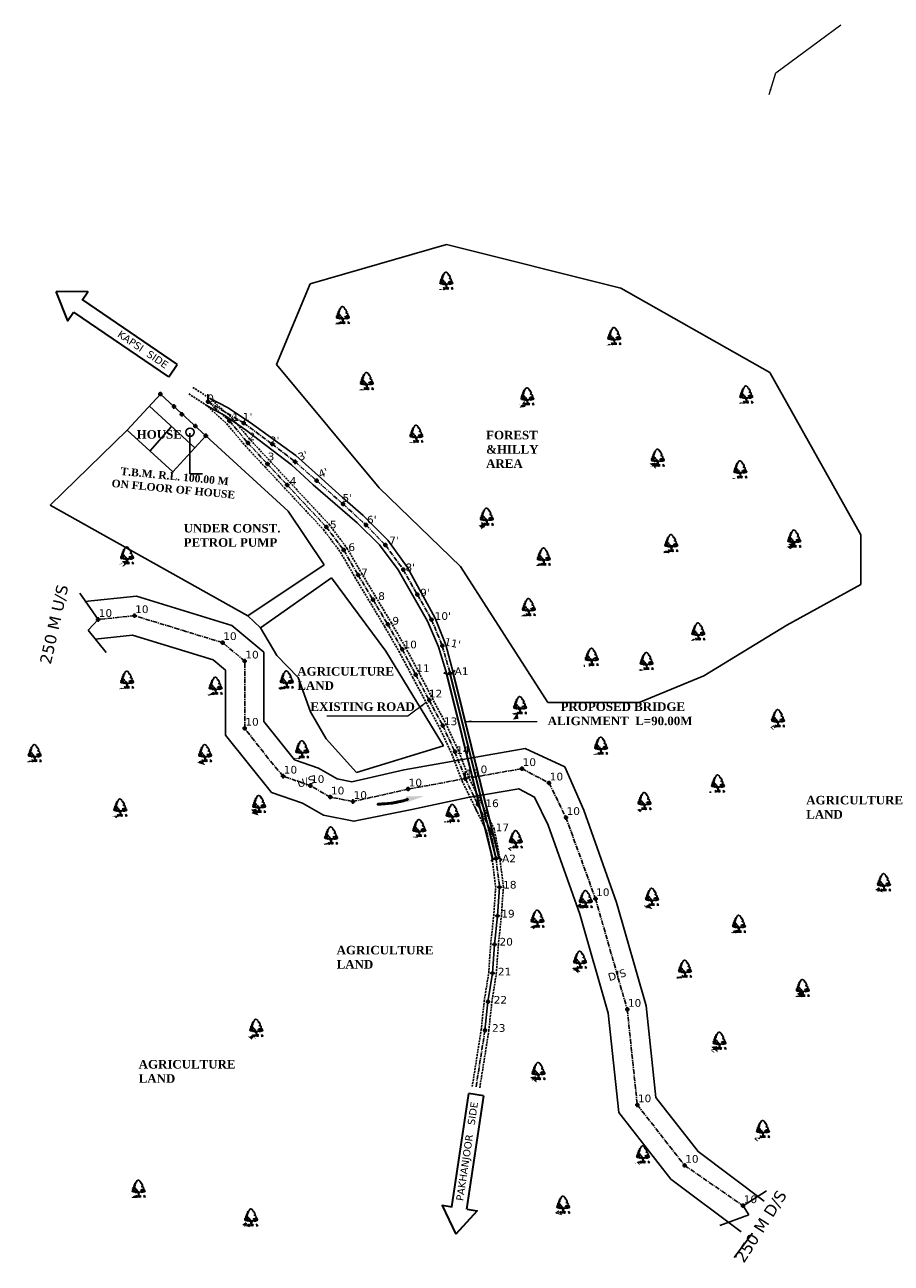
# Model space of a CAD drawing. Header units: millimetres. Extents: x -7700071838 to 844383267715, y -571436171822 to -6721321135.
# Tile 7 of 19: x -3840580443 to -3839993695, y -6733879870 to -6733041033. Entities that reach past the tile are written whole.
import ezdxf

# ---------------------------------------------------------------- set-up
doc = ezdxf.new("R2010")
doc.units = ezdxf.units.MM
doc.header["$MEASUREMENT"] = 0
doc.header["$PDMODE"] = 98
doc.header["$PDSIZE"] = 1500
for name, pattern in [('CENTER', [50.8, 31.75, -6.35, 6.35, -6.35]), ('CENTER2', [28.575, 19.05, -3.175, 3.175, -3.175]), ('DASHED2', [9.525, 6.35, -3.175])]:
    doc.linetypes.add(name, pattern=pattern)
doc.layers.add('DIMENTION', color=7, linetype='Continuous', lineweight=9)
for name, color, linetype in [('SECTION', 7, 'Continuous'), ('TEX', 6, 'Continuous'), ('TEXT', 221, 'Continuous')]:
    doc.layers.add(name, color=color, linetype=linetype)
doc.styles.get("Standard").update_dxf_attribs({"font": 'verdana.ttf', "height": 4000})
doc.dimstyles.new('ISO-25', dxfattribs={"dimtxt": 1600, "dimasz": 4000, "dimexe": 4000, "dimexo": 4000, "dimgap": 0.02, "dimtad": 0, "dimdec": 0, "dimdsep": 46, "dimtxsty": 'Standard', "dimcen": 996, "dimclrd": 1, "dimclre": 1, "dimclrt": 1, "dimadec": 0, "dimazin": 0, "dimtfac": 1, "dimtdec": 0, "dimtix": 1, "dimtmove": 2, "dimatfit": 3, "dimfxl": 1200, "dimlwd": 0, "dimlwe": 0, "dimarcsym": 0})

# ---------------------------------------------------------------- blocks, each defined once
blk = doc.blocks.new('A$C16861002')
h = blk.add_hatch()
h.set_pattern_fill('AR-SAND,_O', color=86, scale=0.00875, angle=-7.1637)
h.set_pattern_definition([(30.3363, (-438.715158, 35.971238), (0.0015555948, 0.01679683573), [0, -0.0133, 0, -0.014875, 0, -0.01421875]), (0.3363, (-438.715158, 35.971238), (0.0184440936, 0.0225698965), [0, -0.007175, 0, -0.0119875, 0, -0.00459375]), (320.3363, (-438.725837, 35.97258), (0.02704221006, -0.0033489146), [0, -0.004375, 0, -0.01575, 0, -0.0205625]), (310.3363, (-438.725837, 35.97258), (0.0270559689, 0.0043395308), [0, -0.0021875, 0, -0.010325, 0, -0.0118125])])
edge = h.paths.add_edge_path()
edge.add_spline(control_points=[(0.44, 0.1), (0.44, 0.1), (0.41, 0.11), (0.36, 0.11), (0.27, 0.12), (0.17, 0.14), (0.08, 0.13), (0.01, 0.17), (-0.01, 0.15), (-0.01, 0.14)], knot_values=[0.028153, 0.028153, 0.028153, 0.028153, 0.042705, 0.440186, 0.998352, 1.57343, 2.182336, 2.529485, 2.667956, 2.667956, 2.667956, 2.667956], degree=3, periodic=0)
edge.add_line((-0.01, 0.14), (0.43, 0.08))
edge.add_arc((0.31, 0.12), 0.13, 342.7907, 350.3646)
at = {"color": 86}
for p, q in [((0.65, 0.39), (0.64, 0.26)), ((0.65, 0.27), (0.64, 0.16)), ((0.65, 0.17), (0.64, 0.07)), ((0.66, 0.46), (0.65, 0.39)), ((0.66, 0.39), (0.68, 0.47)), ((0.67, 0.35), (0.66, 0.27)), ((0.69, 0.47), (0.68, 0.35))]:
    blk.add_line(p, q, dxfattribs=at)
for points in [[(0.41, 1.05), (0.36, 1.04), (0.34, 1), (0.37, 1), (0.37, 0.97), (0.35, 0.96), (0.39, 0.96), (0.39, 0.99), (0.42, 1), (0.42, 1.02), (0.39, 1.02)], [(0.4, 1.1), (0.4, 1.09), (0.37, 1.11)], [(0.43, 1.17), (0.41, 1.15), (0.43, 1.11)], [(0.45, 1.09), (0.42, 1.07), (0.46, 1.04), (0.47, 1.06), (0.46, 1.07)], [(0.5, 1.22), (0.5, 1.18), (0.45, 1.19), (0.48, 1.21), (0.48, 1.23)], [(0.46, 1.27), (0.49, 1.27), (0.46, 1.24)], [(0.49, 1.15), (0.46, 1.14), (0.48, 1.11)], [(0.52, 1.32), (0.5, 1.3), (0.53, 1.3)], [(0.55, 1.27), (0.52, 1.25), (0.55, 1.23)], [(0.2, 0.64), (0.16, 0.63), (0.19, 0.61)], [(0.18, 0.73), (0.21, 0.65), (0.25, 0.68)], [(0.19, 0.78), (0.2, 0.75), (0.23, 0.78), (0.26, 0.77), (0.25, 0.8), (0.23, 0.79)], [(0.22, 0.6), (0.21, 0.59), (0.24, 0.57), (0.25, 0.59)], [(0.24, 0.64), (0.22, 0.63), (0.26, 0.6), (0.28, 0.62)], [(0.29, 0.76), (0.26, 0.74), (0.27, 0.72)], [(0.29, 0.88), (0.27, 0.86), (0.3, 0.85)], [(0.31, 0.71), (0.27, 0.69), (0.28, 0.65), (0.32, 0.67)], [(0.31, 0.6), (0.27, 0.57), (0.31, 0.57), (0.34, 0.55)], [(0.36, 0.93), (0.31, 0.96), (0.28, 0.94), (0.29, 0.91)], [(0.29, 0.81), (0.31, 0.76), (0.37, 0.79), (0.32, 0.8), (0.31, 0.83)], [(0.33, 0.6), (0.35, 0.57), (0.38, 0.6)], [(0.36, 0.91), (0.34, 0.87), (0.4, 0.84), (0.42, 0.86), (0.38, 0.87)], [(0.36, 0.84), (0.34, 0.82), (0.37, 0.81)], [(0.34, 0.66), (0.35, 0.62), (0.4, 0.68), (0.36, 0.66)], [(0.41, 0.61), (0.38, 0.58), (0.41, 0.5), (0.47, 0.53), (0.42, 0.54), (0.45, 0.57)], [(0.41, 0.94), (0.39, 0.93), (0.4, 0.91), (0.43, 0.92)], [(0.46, 0.84), (0.42, 0.82), (0.43, 0.78), (0.45, 0.78), (0.45, 0.8), (0.47, 0.81), (0.48, 0.79), (0.5, 0.8)], [(0.47, 0.56), (0.5, 0.51), (0.52, 0.56)], [(0.48, 0.77), (0.5, 0.73), (0.52, 0.76)], [(0.5, 0.62), (0.52, 0.59), (0.57, 0.59), (0.56, 0.61), (0.53, 0.61)], [(0.55, 0.53), (0.51, 0.49), (0.53, 0.47), (0.55, 0.48), (0.54, 0.5)], [(0.57, 0.69), (0.55, 0.65), (0.6, 0.65)], [(0.6, 0.52), (0.57, 0.48), (0.62, 0.49)], [(0.61, 0.59), (0.59, 0.57), (0.62, 0.55), (0.65, 0.56)], [(0.64, 0.46), (0.67, 0.52), (0.72, 0.48), (0.68, 0.49)], [(0.74, 0.47), (0.72, 0.45), (0.75, 0.44)], [(0.74, 0.5), (0.78, 0.46), (0.79, 0.49)], [(0.83, 0.49), (0.86, 0.48), (0.87, 0.51)], [(0.85, 0.65), (0.86, 0.62), (0.89, 0.63), (0.91, 0.6), (0.93, 0.66), (0.9, 0.64)], [(0.92, 0.49), (0.9, 0.46), (0.95, 0.46)], [(0.94, 0.63), (0.98, 0.59), (1.02, 0.6)], [(0.96, 0.5), (1, 0.46), (1.03, 0.48), (1.07, 0.47), (1.07, 0.52), (1.03, 0.5)], [(0.97, 0.67), (1, 0.63), (1.01, 0.67)], [(1.05, 0.59), (1.08, 0.57), (1.04, 0.57)], [(1.1, 0.66), (1.06, 0.63), (1.06, 0.62), (1.11, 0.6), (1.14, 0.61), (1.09, 0.62), (1.13, 0.65)], [(1.14, 0.75), (1.11, 0.75), (1.09, 0.71), (1.11, 0.7), (1.12, 0.73)], [(1.1, 0.52), (1.09, 0.49), (1.13, 0.48), (1.13, 0.52)], [(1.15, 0.72), (1.12, 0.7), (1.13, 0.67)], [(1.13, 0.57), (1.13, 0.54), (1.16, 0.57)], [(1.17, 0.53), (1.16, 0.51), (1.18, 0.48)]]:
    blk.add_lwpolyline(points, close=True, dxfattribs=at)
for points in [[(0.7, 1.46), (0.68, 1.46), (0.61, 1.37), (0.6, 1.31), (0.58, 1.3), (0.53, 1.29)], [(0.7, 1.46), (0.72, 1.45), (0.72, 1.45), (0.72, 1.46), (0.74, 1.48), (0.79, 1.47), (0.79, 1.46), (0.81, 1.46), (0.82, 1.43), (0.83, 1.44), (0.87, 1.42)], [(1.11, 0.76), (1.12, 0.76), (1.11, 0.85), (1.08, 0.89), (1.02, 0.89), (0.98, 0.92), (1, 0.95), (1.06, 0.96), (1.07, 0.98), (1.07, 1.05), (1.03, 1.05), (1.01, 1.09), (1.05, 1.13), (1.04, 1.13), (1.03, 1.15), (1, 1.15), (0.99, 1.15), (1.01, 1.17), (0.99, 1.21), (0.99, 1.24), (0.94, 1.22), (0.92, 1.22), (0.91, 1.24), (0.96, 1.26), (0.92, 1.33), (0.89, 1.34), (0.9, 1.39), (0.87, 1.41), (0.87, 1.42)], [(0.6, 0.07), (0.62, 0.18), (0.63, 0.3), (0.63, 0.41), (0.65, 0.47)], [(0.7, 0.46), (0.68, 0.35), (0.68, 0.25), (0.66, 0.12), (0.65, 0.06)], [(0.91, 0.46), (0.95, 0.44), (0.98, 0.45), (1.03, 0.44), (1.07, 0.46), (1.09, 0.45), (1.09, 0.48), (1.13, 0.46), (1.19, 0.48)], [(1.1, 0.7), (1.11, 0.67), (1.16, 0.65), (1.18, 0.6), (1.18, 0.57), (1.21, 0.55), (1.19, 0.48)]]:
    blk.add_lwpolyline(points, dxfattribs=at)
for centre, radius, start, end in [((0.24, 0.15), 0.227, 343.8213, 33.8793), ((0.4, 0.14), 0.0898, 354.9817, 66.5193), ((0.37, 0.11), 0.0789, 338.4127, 44.178), ((0.31, 0.12), 0.13, 343.4617, 20.2712), ((0.22, 0.18), 0.273, 338.8097, 11.1779), ((0.53, 0.08), 0.0496, 83.2374, 178.7654), ((0.59, 0.1), 0.101, 124.1986, 191.1044), ((0.67, 0.06), 0.0496, 346.9072, 82.4352), ((0.62, 0.1), 0.101, 334.5682, 41.474), ((0.99, 0.08), 0.273, 154.4947, 186.8629), ((0.81, 0.08), 0.0898, 99.1533, 170.6909), ((0.96, 0.06), 0.227, 131.7933, 181.8513), ((0.82, 0.06), 0.0789, 121.4946, 187.2599), ((0.89, 0.05), 0.13, 145.4014, 182.2109), ((0.87, 0.07), 0.227, 343.8213, 33.8793), ((1.03, 0.06), 0.0898, 354.9817, 66.5193), ((1.01, 0.03), 0.0789, 338.4127, 44.178), ((0.94, 0.04), 0.13, 343.4617, 20.2712), ((0.85, 0.1), 0.273, 338.8097, 11.1779), ((1.16, 0), 0.0496, 83.2374, 178.7654), ((1.22, 0.02), 0.101, 124.1986, 191.1044)]:
    blk.add_arc(centre, radius, start, end, dxfattribs=at)
for points, start_tangent, end_tangent in [([(0.53, 0.18), (0.53, 0.19), (0.53, 0.19), (0.54, 0.19), (0.54, 0.19), (0.54, 0.18), (0.54, 0.18), (0.54, 0.18), (0.53, 0.18), (0.53, 0.18), (0.53, 0.18)], (-0.533022, 0.846101), (-0.533022, 0.846101)), ([(0.53, 0.13), (0.53, 0.14), (0.53, 0.14), (0.54, 0.14), (0.54, 0.13), (0.54, 0.13), (0.54, 0.13), (0.54, 0.12), (0.53, 0.12), (0.53, 0.13), (0.53, 0.13)], (-0.533022, 0.846101), (-0.533022, 0.846101)), ([(0.68, 0.11), (0.68, 0.12), (0.68, 0.12), (0.67, 0.12), (0.67, 0.12), (0.67, 0.11), (0.67, 0.11), (0.67, 0.11), (0.67, 0.1), (0.68, 0.11), (0.68, 0.11)], (0.725822, 0.687882), (0.725822, 0.687882)), ([(0.69, 0.16), (0.69, 0.17), (0.69, 0.17), (0.69, 0.17), (0.69, 0.17), (0.69, 0.17), (0.69, 0.16), (0.69, 0.16), (0.69, 0.16), (0.69, 0.16), (0.69, 0.16)], (0.725822, 0.687882), (0.725822, 0.687882)), ([(1.16, 0.1), (1.16, 0.11), (1.16, 0.11), (1.17, 0.11), (1.17, 0.11), (1.17, 0.1), (1.17, 0.1), (1.17, 0.1), (1.16, 0.1), (1.16, 0.1), (1.16, 0.1)], (-0.533022, 0.846101), (-0.533022, 0.846101)), ([(1.16, 0.05), (1.16, 0.06), (1.17, 0.06), (1.17, 0.06), (1.17, 0.05), (1.17, 0.05), (1.17, 0.05), (1.17, 0.04), (1.17, 0.04), (1.16, 0.05), (1.16, 0.05)], (-0.533022, 0.846101), (-0.533022, 0.846101))]:
    blk.add_spline(points, degree=3, dxfattribs=dict(at, start_tangent=start_tangent, end_tangent=end_tangent))

msp = doc.modelspace()

# ---------------------------------------------------------------- linework, layer by layer
at = {"layer": 'DIMENTION', "color": 5, "lineweight": 30, "ltscale": 20}
for p, q in [((-3840541423.612768, -6733227291.82148), (-3840477262.489986, -6733271127.542231)), ((-3840482977.510014, -6733279492.457768), (-3840547138.632792, -6733235656.737017)), ((-3840482977.510014, -6733279492.457768), (-3840477262.489986, -6733271127.542231)), ((-3840291348.702038, -6733841750.380895), (-3840279763.263679, -6733764912.904959)), ((-3840269745.686549, -6733766423.34008), (-3840281331.124908, -6733843260.816014)), ((-3840269745.686549, -6733766423.34008), (-3840279763.263679, -6733764912.904959))]:
    msp.add_line(p, q, dxfattribs=at)
for points in [[(-3840547345.38151, -6733235959.349351), (-3840551224.481088, -6733241637.079293), (-3840559232.941625, -6733221702.866226)], [(-3840541630.361485, -6733227594.433818), (-3840537751.261909, -6733221916.703875), (-3840559232.941625, -6733221702.866226)], [(-3840290986.302392, -6733841805.022963), (-3840297785.78499, -6733840779.807266), (-3840288640, -6733860218.503389)], [(-3840280968.725263, -6733843315.458085), (-3840274169.242664, -6733844340.673784), (-3840288640, -6733860218.503389)]]:
    msp.add_lwpolyline(points, dxfattribs=at)
at = {"layer": 'SECTION', "color": 5, "ltscale": 20}
for p, q in [((-3840387211.615513, -6733216588.5), (-3840294846.615513, -6733189951.5)), ((-3840294846.615513, -6733189951.5), (-3840176754.615513, -6733219435.5)), ((-3840410013.615513, -6733271058.5), (-3840387211.615513, -6733216588.5)), ((-3840176754.615513, -6733219435.5), (-3840075822.615513, -6733276505.5)), ((-3840340502.615513, -6733354752.5), (-3840410013.615513, -6733271058.5)), ((-3840075822.615513, -6733276505.5), (-3840043439.615513, -6733334511.5)), ((-3840511046.318431, -6733315665.147741), (-3840488587.682692, -6733291167.120939)), ((-3840488587.682692, -6733291167.120939), (-3840479415.323195, -6733299575.907591)), ((-3840496081.565455, -6733299341.497286), (-3840465321.498276, -6733327540.876348)), ((-3840482969.615513, -6733296317.5), (-3840457827.615513, -6733319366.5)), ((-3840563153.615513, -6733366309.5), (-3840511046.318431, -6733315665.147741)), ((-3840480286.251252, -6733343864.526802), (-3840511046.318431, -6733315665.147741)), ((-3840481152.404608, -6733313027.847946), (-3840495666.284842, -6733329764.837271)), ((-3840457827.615513, -6733319366.5), (-3840480286.251252, -6733343864.526802)), ((-3840457827.615513, -6733319366.5), (-3840402149.700826, -6733370409.386629)), ((-3840043439.615513, -6733334511.5), (-3840014385.148728, -6733386555.269888)), ((-3840285265.615513, -6733408013.5), (-3840340502.615513, -6733354752.5)), ((-3840429320.921075, -6733441441.715368), (-3840563153.615513, -6733366309.5)), ((-3840402149.700826, -6733370409.386629), (-3840377717.990499, -6733406731.82621)), ((-3840014385.148728, -6733386555.269888), (-3840014385.148728, -6733420103.5)), ((-3840377717.990499, -6733406731.82621), (-3840429320.921075, -6733441441.715368)), ((-3840226321.145246, -6733499988.5), (-3840285265.615513, -6733408013.5)), ((-3840372625.615513, -6733415540.5), (-3840420764.615513, -6733449587.5)), ((-3840372625.615513, -6733415540.5), (-3840335848.615513, -6733465374.607153)), ((-3840014385.148728, -6733420103.5), (-3840064395.615513, -6733447689.5)), ((-3840543107.615513, -6733425953.5), (-3840530768.729013, -6733443870.954945)), ((-3840530768.729013, -6733443870.954945), (-3840537504.615513, -6733451134.5)), ((-3840420764.615513, -6733449587.5), (-3840429320.921075, -6733441441.715368)), ((-3840537504.615513, -6733451134.5), (-3840525427.615513, -6733466175.5)), ((-3840409650.231986, -6733468272.071297), (-3840420764.615513, -6733449587.5)), ((-3840064395.615513, -6733447689.5), (-3840120568.615513, -6733481918.5)), ((-3840395232.615513, -6733483218.5), (-3840409650.231986, -6733468272.071297)), ((-3840335848.615513, -6733465374.607153), (-3840296974.510429, -6733529518.969296)), ((-3840386975.936852, -6733506436.528715), (-3840395232.615513, -6733483218.5)), ((-3840120568.615513, -6733481918.5), (-3840164378.615513, -6733499988.5)), ((-3840164378.615513, -6733499988.5), (-3840226321.145246, -6733499988.5)), ((-3840376447.615513, -6733524649.5), (-3840386975.936853, -6733506436.528713)), ((-3840355820.054338, -6733547509.857533), (-3840376447.615513, -6733524649.5)), ((-3840296974.51043, -6733529518.969296), (-3840355820.054338, -6733547509.857533)), ((-3840267105.509268, -6733572355.44454), (-3840267104.859268, -6733572355.44454)), ((-3840266864.178661, -6733573849.45524), (-3840266863.528661, -6733573849.45524)), ((-3840078162.615513, -6733830916.5), (-3840094009.615513, -6733840939.5)), ((-3840090058.382546, -6733847186.650436), (-3840109765.615513, -6733854420.5)), ((-3840094009.615513, -6733840939.5), (-3840090058.382546, -6733847186.650436)), ((-3840100086.773748, -6733876097.098984), (-3840087574.800532, -6733859419.384281))]:
    msp.add_line(p, q, dxfattribs=at)
at = {"layer": 'SECTION', "ltscale": 20}
for p, q in [((-3840456375.892374, -6733296304.5), (-3840456375.892374, -6733291130.5)), ((-3840282139.142387, -6733551644.164461), (-3840282139.142387, -6733546786.117636))]:
    msp.add_line(p, q, dxfattribs=at)
at = {"layer": 'SECTION', "color": 2, "linetype": 'CENTER', "ltscale": 100}
for p, q in [((-3840456375.892374, -6733296304.5), (-3840441884.568277, -6733309352.546825)), ((-3840456375.892374, -6733296304.5), (-3840432171.188581, -6733310822.787306)), ((-3840441884.568277, -6733309352.546825), (-3840429350.209888, -6733324290.413465)), ((-3840432171.188581, -6733310822.787306), (-3840412851.188581, -6733325072.787306)), ((-3840429350.209888, -6733324290.413465), (-3840416051.241867, -6733338551.810648)), ((-3840412851.188581, -6733325072.787306), (-3840397363.413167, -6733337048.169505)), ((-3840416051.241867, -6733338551.810648), (-3840402752.273846, -6733352813.207829)), ((-3840397363.413167, -6733337048.169505), (-3840382699.203333, -6733349899.997001)), ((-3840402752.273846, -6733352813.207829), (-3840376154.337804, -6733381336.002193)), ((-3840382699.203333, -6733349899.997001), (-3840364940, -6733365610)), ((-3840364931.188581, -6733365672.787306), (-3840349430, -6733379820)), ((-3840376154.337804, -6733381336.002193), (-3840364418.944852, -6733396909.394638)), ((-3840349430, -6733379820), (-3840336251.188581, -6733393392.787306)), ((-3840336260, -6733393366.671028), (-3840324108.104777, -6733410094.77726)), ((-3840364418.944852, -6733396909.394638), (-3840354668.944852, -6733413796.890013)), ((-3840324135.947555, -6733410056.449332), (-3840314531.14807, -6733427089.71237)), ((-3840354668.944852, -6733413796.890013), (-3840344625.702391, -6733430511.652376)), ((-3840314539.959488, -6733427026.925064), (-3840304990, -6733443970)), ((-3840344625.702391, -6733430511.652376), (-3840334582.459929, -6733447226.41474)), ((-3840304990, -6733443970), (-3840297703.527421, -6733461693.165431)), ((-3840334582.459929, -6733447226.41474), (-3840324832.459929, -6733464113.910114)), ((-3840297703.527421, -6733461693.165431), (-3840292425.974964, -6733480372.946292)), ((-3840324832.459929, -6733464113.910114), (-3840315677.764455, -6733481331.388174)), ((-3840315677.764455, -6733481331.388174), (-3840306523.068981, -6733498548.866236)), ((-3840306523.068981, -6733498548.866236), (-3840297368.373507, -6733515766.344296)), ((-3840297368.373507, -6733515766.344296), (-3840289127.317404, -6733533439.346144)), ((-3840289127.317404, -6733533439.346144), (-3840282139.142387, -6733551644.164461)), ((-3840282139.142387, -6733551644.164461), (-3840273590.905025, -6733569170.648363)), ((-3840273590.905025, -6733569170.648363), (-3840265042.667664, -6733586697.132267)), ((-3840265042.667664, -6733586697.132267), (-3840261321.892254, -6733605838.862343)), ((-3840261321.892254, -6733605838.862343), (-3840258945.440058, -6733625193.5123)), ((-3840268793.024668, -6733722144.786821), (-3840274893.968803, -6733760664.632107))]:
    msp.add_line(p, q, dxfattribs=at)
at = {"layer": 'SECTION', "color": 1, "ltscale": 20}
for p, q in [((-3840468756.666667, -6733317540), (-3840468756.666667, -6733345218.758248)), ((-3840468756.666667, -6733345218.758248), (-3840460160, -6733345218.758248))]:
    msp.add_line(p, q, dxfattribs=at)
at = {"layer": 'SECTION', "color": 40, "linetype": 'CENTER', "ltscale": 100}
for p, q in [((-3840506128.342858, -6733441281.146004), (-3840530768.729014, -6733443870.954945)), ((-3840476291.634472, -6733450403.14319), (-3840506128.342858, -6733441281.146004)), ((-3840446454.926085, -6733459525.140377), (-3840476291.634472, -6733450403.14319)), ((-3840431517.059444, -6733472059.498766), (-3840446454.926085, -6733459525.140377)), ((-3840431517.059444, -6733517559.498766), (-3840431517.059444, -6733472059.498766)), ((-3840415509.861087, -6733538047.77836), (-3840431517.059444, -6733517559.498766)), ((-3840405482.374375, -6733549998.071672), (-3840415509.861087, -6733538047.77836)), ((-3840282139.142387, -6733551644.164461), (-3840243731.640019, -6733544871.885532)), ((-3840243731.640019, -6733544871.885532), (-3840225366.330089, -6733554636.894037)), ((-3840387044.762152, -6733556346.650684), (-3840405482.374375, -6733549998.071672)), ((-3840282139.142387, -6733551644.164461), (-3840320925.496307, -6733558720)), ((-3840225366.330089, -6733554636.894037), (-3840213968.680272, -6733578005.539242)), ((-3840373534.765852, -6733564146.650684), (-3840387044.762152, -6733556346.650684)), ((-3840320925.496307, -6733558720), (-3840358221.38179, -6733567123.271013)), ((-3840358221.38179, -6733567123.271013), (-3840373534.765852, -6733564146.650684)), ((-3840213968.680272, -6733578005.539242), (-3840193960.501888, -6733632977.557558)), ((-3840193960.501888, -6733632977.557558), (-3840172460.788135, -6733707955.969841)), ((-3840172460.788135, -6733707955.969841), (-3840165666.438022, -6733772599.89304)), ((-3840165666.438022, -6733772599.89304), (-3840133652.041305, -6733813576.452229)), ((-3840133652.041305, -6733813576.452229), (-3840094009.615513, -6733840939.5))]:
    msp.add_line(p, q, dxfattribs=at)
at = {"layer": 'SECTION', "color": 1, "lineweight": 30, "ltscale": 20}
for p, q in [((-3840290271.856423, -6733479863.97352), (-3840289158.533267, -6733478143.534174)), ((-3840294568.170482, -6733480930.00304), (-3840296758.544258, -6733479990.981282)), ((-3840294568.170482, -6733480930.00304), (-3840290271.856423, -6733479863.97352)), ((-3840261330.703672, -6733605776.075037), (-3840292420.013453, -6733480396.98828)), ((-3840263508.626752, -6733606196.961636), (-3840264594.575159, -6733607693.773115)), ((-3840263508.626752, -6733606196.961636), (-3840259113.695868, -6733605512.80204)), ((-3840259113.695868, -6733605512.80204), (-3840257298.465572, -6733606617.478592))]:
    msp.add_line(p, q, dxfattribs=at)
at = {"layer": 'SECTION', "color": 2, "ltscale": 20}
for p, q in [((-3840258945.440058, -6733625193.5123), (-3840260305.691296, -6733644646.01128)), ((-3840260305.691296, -6733644646.01128), (-3840262343.996328, -6733664039.18824)), ((-3840262343.996328, -6733664039.18824), (-3840263704.247566, -6733683491.68722)), ((-3840263704.247566, -6733683491.68722), (-3840266754.719634, -6733702751.609861)), ((-3840266754.719634, -6733702751.609861), (-3840268793.024668, -6733722144.786821))]:
    msp.add_line(p, q, dxfattribs=at)
at = {"layer": 'SECTION', "color": 33, "linetype": 'DASHED2', "ltscale": 200}
for points in [[(-3840469390.738322, -6733291029.64361), (-3840457959.018378, -6733298377.692039), (-3840443759.4188, -6733311163.068928), (-3840431298.162273, -6733326013.816162), (-3840417952.761492, -6733340325.006384), (-3840404653.79347, -6733354586.403566), (-3840378148.786677, -6733383009.54351), (-3840366591.099498, -6733398347.112431), (-3840356909.265985, -6733415116.539988), (-3840336822.781061, -6733448546.064714), (-3840327106.817555, -6733465374.607153), (-3840317533.611339, -6733483379.189444)], [(-3840466579.046426, -6733286655.35639), (-3840454792.76637, -6733294231.307961), (-3840440009.717754, -6733307542.024723), (-3840427402.257504, -6733322567.010771), (-3840414149.722243, -6733336778.614912), (-3840400850.754222, -6733351040.012093), (-3840374159.888929, -6733379662.460876), (-3840362246.790206, -6733395471.676847), (-3840352428.623719, -6733412477.240038), (-3840332342.138797, -6733445906.764765), (-3840322558.102304, -6733462853.213076), (-3840312942.283856, -6733480937.937317)], [(-3840317806.456635, -6733482863.630291), (-3840308642.949742, -6733500143.895658), (-3840299488.254268, -6733517298.586412), (-3840291256.009583, -6733534971.588261), (-3840284259.023131, -6733553239.193882), (-3840275898.418666, -6733570380.973373), (-3840273938.093798, -6733574400.234982)], [(-3840313475.891491, -6733479934.367315), (-3840304447.862067, -6733497214.632683), (-3840295293.166593, -6733514432.110744), (-3840287052.110489, -6733532105.112593), (-3840280063.935455, -6733550309.930906), (-3840271254.040504, -6733568030.883381)], [(-3840277461.958489, -6733760257.902496), (-3840271371.664943, -6733721805.302387), (-3840269333.35991, -6733702412.125427), (-3840266289.99545, -6733683197.078459), (-3840264934.497088, -6733663812.548786), (-3840262896.192056, -6733644419.371824), (-3840261556.570228, -6733625261.887152), (-3840263891.447243, -6733606245.839874), (-3840267529.58509, -6733587529.243198), (-3840275927.769547, -6733570310.413343)], [(-3840272325.979118, -6733761071.361713), (-3840266214.384392, -6733722484.271255), (-3840264176.079359, -6733703091.094296), (-3840261118.499682, -6733683786.295982), (-3840259753.495569, -6733664265.827696), (-3840257715.190536, -6733644872.650736), (-3840256334.309888, -6733625125.137449), (-3840258752.337264, -6733605431.884813), (-3840262555.750237, -6733585865.021336), (-3840271254.040504, -6733568030.883381)]]:
    msp.add_lwpolyline(points, dxfattribs=at)
at = {"layer": 'SECTION', "ltscale": 20}
for points in [[(-3840454792.76637, -6733294231.307961), (-3840454792.76637, -6733294231.307961), (-3840443054.137935, -6733300236.952768), (-3840427757.090577, -6733310450), (-3840396953.269523, -6733332879.414716), (-3840379424.816083, -6733348436.052962), (-3840365368.591948, -6733361175.19383)], [(-3840457959.018378, -6733298377.692039), (-3840451340, -6733302199.719672), (-3840444910, -6733305630), (-3840430303.729602, -6733315769.19437), (-3840399785.99768, -6733339062.838779), (-3840385040.517658, -6733352731.306802), (-3840370194.004699, -6733365481.376474)], [(-3840365250, -6733361280), (-3840351400, -6733373520), (-3840334573.991411, -6733390234.57841), (-3840321264.599035, -6733408714.084742), (-3840302560, -6733443050), (-3840295212.843179, -6733460945.802303), (-3840290271.856423, -6733479863.97352)], [(-3840370176.444006, -6733365496.770413), (-3840355400, -6733378450), (-3840340340, -6733393330), (-3840327648.150488, -6733410170.606175), (-3840307610, -6733445080), (-3840300194.211662, -6733462440.528559), (-3840294580, -6733480945.766865)]]:
    msp.add_lwpolyline(points, dxfattribs=at)
at = {"layer": 'SECTION', "color": 5, "ltscale": 20}
for points in [[(-3840539809.17448, -6733431749.536419), (-3840504856.821917, -6733428075.896133), (-3840440124.782704, -6733447866.466591), (-3840418517.059444, -6733465997.49921), (-3840418517.059444, -6733512987.853912), (-3840397696.345892, -6733538929.947422), (-3840381628.816056, -6733544462.44162), (-3840368918.764209, -6733551800.593477), (-3840358922.577738, -6733553743.655293), (-3840323529.266697, -6733545590), (-3840283949.495515, -6733538762.832609), (-3840241580.811788, -6733531292.090528), (-3840214810, -6733543600), (-3840201965.127377, -6733572961.233433), (-3840179721.768033, -6733635470.505043), (-3840159650.889216, -6733705465.977732), (-3840153127.30309, -6733767533.753679), (-3840124470.265005, -6733804213.089781), (-3840079777.421068, -6733837742.603643)], [(-3840532679.816686, -6733457143.425989), (-3840507399.8638, -6733454486.395874), (-3840452785.069468, -6733471183.814161), (-3840444517.059444, -6733478121.498322), (-3840444517.059444, -6733522131.14362), (-3840413268.40286, -6733561066.195923), (-3840392460.708247, -6733568230.859749), (-3840378150.767495, -6733576492.707891), (-3840357520.185843, -6733580502.88673), (-3840318321.725917, -6733572440), (-3840280328.789261, -6733564525.496315), (-3840245882.468252, -6733558451.680534), (-3840235198.992232, -6733564132.185497), (-3840225972.233169, -6733583049.845051), (-3840204490.127195, -6733643419.808794), (-3840185270.687052, -6733710445.96195), (-3840178205.572953, -6733777666.0324), (-3840142833.817605, -6733822939.814676), (-3840095380.36368, -6733858540.396358)]]:
    msp.add_lwpolyline(points, dxfattribs=at)
at = {"layer": 'SECTION', "color": 1, "lineweight": 30, "ltscale": 20}
for points in [[(-3840263508.626752, -6733606196.961636), (-3840294568.170482, -6733480930.00304)], [(-3840259113.695868, -6733605512.80204), (-3840290271.856423, -6733479863.97352)]]:
    msp.add_lwpolyline(points, dxfattribs=at)
at = {"layer": 'SECTION', "color": 1, "ltscale": 20}
msp.add_circle((-3840468565.615513, -6733317026.5), 2821, dxfattribs=at)
at = {"layer": 'SECTION', "color": 1, "lineweight": 50, "ltscale": 20, "start_tangent": (0.9824181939, 0.1866935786), "end_tangent": (1, 0)}
for points in [[(-3840321936.642609, -6733565724.71087), (-3840329761.087919, -6733567833.337511), (-3840340431.087919, -6733568953.337511)], [(-3840321936.910948, -6733565723.121478), (-3840329100, -6733567769.999999), (-3840339770, -6733568889.999999)], [(-3840321936.910947, -6733565723.121479), (-3840329100, -6733567770), (-3840339770, -6733568890)]]:
    msp.add_spline(points, degree=3, dxfattribs=at)
at = {"layer": 'SECTION', "color": 5, "ltscale": 20}
for p in [(-3840488587.682692, -6733291167.120939), (-3840479415.323195, -6733299575.907591), (-3840474104.409971, -6733304900.303202), (-3840464915.009515, -6733312869.111393), (-3840457827.615513, -6733319366.5)]:
    msp.add_point(p, dxfattribs=at)
at = {"layer": 'SECTION', "color": 230, "ltscale": 20}
for p in [(-3840456384.703793, -6733296241.712696), (-3840441893.379696, -6733309289.75952), (-3840432180, -6733310760), (-3840429350.209888, -6733324290.413465), (-3840412860, -6733325010), (-3840397363.413167, -6733337048.169505), (-3840416060.053286, -6733338489.023342), (-3840402761.085264, -6733352750.420523), (-3840382730.095559, -6733349844.629525), (-3840364940, -6733365610), (-3840349430, -6733379820), (-3840376163.149222, -6733381273.214888), (-3840364427.75627, -6733396846.607332), (-3840336260, -6733393330), (-3840354677.75627, -6733413734.102707), (-3840324116.916195, -6733410031.989954), (-3840344634.513809, -6733430448.86507), (-3840314548.770907, -6733426964.137758), (-3840530768.729014, -6733443870.954945), (-3840506128.342858, -6733441281.146004), (-3840334591.271348, -6733447163.627434), (-3840304990, -6733443970), (-3840446454.926085, -6733459525.140377), (-3840324841.271348, -6733464051.122808), (-3840297698.763816, -6733461629.942057), (-3840431517.059444, -6733472059.498766), (-3840292421.86052, -6733480397.446587), (-3840315686.575873, -6733481268.600868), (-3840306531.8804, -6733498486.07893), (-3840431517.059444, -6733517559.498766), (-3840297377.184926, -6733515703.55699), (-3840289136.128822, -6733533376.558838), (-3840243731.640019, -6733544871.885532), (-3840405482.374375, -6733549998.071672), (-3840387044.762152, -6733556346.650684), (-3840282147.953806, -6733551581.377155), (-3840225366.330089, -6733554636.894037), (-3840373534.765852, -6733564146.650684), (-3840320925.496307, -6733558720), (-3840358221.38179, -6733567123.271013), (-3840273599.716444, -6733569107.861057), (-3840213968.680272, -6733578005.539242), (-3840265042.667664, -6733586630), (-3840261330.703672, -6733605776.075037), (-3840258954.79916, -6733625132.737293), (-3840193960.501888, -6733632977.557558), (-3840260314.502714, -6733644583.223974), (-3840262352.807747, -6733663976.400936), (-3840263713.058985, -6733683428.899916), (-3840266747.358314, -6733702742.932417), (-3840172460.788135, -6733707955.969841), (-3840268801.836086, -6733722081.999516), (-3840165666.438022, -6733772599.89304), (-3840133652.041305, -6733813576.452229), (-3840094009.615513, -6733840939.5)]:
    msp.add_point(p, dxfattribs=at)
at = {"layer": 'SECTION', "ltscale": 20}
msp.add_solid([(-3840469423.333333, -6733321540), (-3840468756.666667, -6733317540), (-3840468090, -6733321540)], dxfattribs=at)
at = {"layer": 'SECTION', "color": 1, "ltscale": 20}
msp.add_solid([(-3840322320.764526, -6733563760.302988), (-3840310160, -6733563420), (-3840321553.057368, -6733567685.939971)], dxfattribs=at)

# ---------------------------------------------------------------- block references
at = {"layer": 'SECTION', "color": 230, "ltscale": 20, "xscale": 8321.040001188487, "yscale": 8321.040000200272, "zscale": 8321.039999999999, "rotation": 7.276220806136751}
for p in [(-3840300046.615513, -6733221515.5), (-3840370116.615513, -6733244837.5), (-3840186296.615513, -6733259033.5), (-3840353866.615513, -6733289466.5), (-3840245173.615513, -6733299853.5), (-3840096908.615513, -6733298592.5), (-3840320326.615513, -6733325216.5), (-3840156825.615513, -6733341440.5), (-3840100977.615513, -6733349305.5), (-3840272616.615513, -6733381383), (-3840147686.615513, -6733399264.5), (-3840064408.615513, -6733396222.5), (-3840516197.615513, -6733407636.5), (-3840234006.615513, -6733408390.5), (-3840244185.615513, -6733442619.5), (-3840129395.615513, -6733459103.5), (-3840201519.615513, -6733476341.5), (-3840164378.615513, -6733479136.5), (-3840516197.615513, -6733491824.5), (-3840408106.702668, -6733491647.375149), (-3840456267.615513, -6733495880.5), (-3840250113.615513, -6733509062.5), (-3840075426.597464, -6733517884.027048), (-3840578786.597464, -6733541523.5), (-3840463391.615513, -6733541523.5), (-3840397696.345892, -6733538929.947422), (-3840195279.615513, -6733536453.5), (-3840116090.597464, -6733562084.027048), (-3840426822.615513, -6733576012.5), (-3840165821.615513, -6733573984.5), (-3840520819.597464, -6733578360.027048), (-3840295808.615513, -6733582096.5), (-3840318321.725917, -6733592236.5), (-3840378085.615513, -6733597306.5), (-3840252938.4654, -6733599819.344912), (-3840003666.597464, -6733628969.027048), (-3840205565.441931, -6733640397.911795), (-3840160738.615513, -6733638893.5), (-3840238320.389073, -6733653683.41242), (-3840101835.615513, -6733657158.5), (-3840209488.615513, -6733681494.5), (-3840138404.615513, -6733687578.5), (-3840058682.597464, -6733700625.027048), (-3840428727.597464, -6733727574.027048), (-3840115030.615513, -6733736263.5), (-3840237614.597464, -6733756837.027048), (-3840085585.615513, -6733796115.5), (-3840166835.615513, -6733813353.5), (-3840508404.597464, -6733836540.027048), (-3840220870.597464, -6733847382.027048), (-3840432172.597464, -6733856027.027048)]:
    msp.add_blockref('A$C16861002', p, dxfattribs=at)

# ---------------------------------------------------------------- texts
at = {"layer": 'SECTION', "ltscale": 20, "char_height": 5200, "attachment_point": 1}
for s, insert in [('0', (-3840456865.991858, -6733291403.299509)), ('1', (-3840439930.644583, -6733304144.963629)), ("1'", (-3840432799.807115, -6733303896.923149)), ('2', (-3840428927.399617, -6733317300.157509)), ("2'", (-3840414481.251793, -6733319946.479841)), ('3', (-3840415952.367813, -6733330868.203366)), ('4', (-3840400976.947445, -6733347353.548746)), ("5'", (-3840365290.188481, -6733358925.452996)), ('5', (-3840373776.774859, -6733376897.787636)), ("6'", (-3840348733.174586, -6733373614.584485)), ('6', (-3840361315.081421, -6733392253.029581)), ("7'", (-3840333672.688388, -6733387656.422249)), ('7', (-3840352709.904869, -6733409363.349645)), ("8'", (-3840322665.154788, -6733405946.502422)), ('8', (-3840341096.454973, -6733425385.344912)), ("9'", (-3840312701.161471, -6733423025.096066)), ('10', (-3840530345.918743, -6733436880.698988)), ('10', (-3840505705.532587, -6733434290.890047)), ('9', (-3840331510.455202, -6733442103.344912)), ("10'", (-3840302894.304219, -6733438909.717478)), ('10', (-3840446032.115814, -6733452534.88442)), ('10', (-3840323999.765602, -6733458197.344912)), ('10', (-3840431094.249173, -6733465069.242809)), ('11', (-3840315263.765602, -6733474278.344912)), ('A1', (-3840289368.765602, -6733476294.344912)), ('12', (-3840306826.765602, -6733491451.344912)), ('10', (-3840431094.249173, -6733510569.242809)), ('13', (-3840296621.765602, -6733510223.344912)), ('14', (-3840288267.189729, -6733529669.744043)), ('10', (-3840243308.829748, -6733537881.629576)), ('10', (-3840405059.564104, -6733543007.815716)), ('15', (-3840281840.765602, -6733545427.344912)), ('0', (-3840271766.941591, -6733542767.130886)), ('10', (-3840386621.95188, -6733549356.394728)), ('10', (-3840320502.686036, -6733551729.744043)), ('10', (-3840224943.519817, -6733547646.638081)), ('10', (-3840373111.955581, -6733557156.394728)), ('10', (-3840357798.571519, -6733560133.015057)), ('16', (-3840268533.155548, -6733565752.378781)), ('10', (-3840213545.870001, -6733571015.283285)), ('17', (-3840261519.215376, -6733582032.104681)), ('A2', (-3840257238.31079, -6733603154.221729)), ('18', (-3840256511.431159, -6733620927.5)), ('10', (-3840193537.691617, -6733625987.301601)), ('19', (-3840257767.204498, -6733640505.5)), ('20', (-3840258967.204498, -6733659511.5)), ('21', (-3840260037.204498, -6733679739.5)), ('22', (-3840262911.249829, -6733698875.5)), ('10', (-3840172037.977863, -6733700965.713884)), ('23', (-3840264033.204498, -6733717920.5)), ('10', (-3840165243.62775, -6733765609.637083)), ('10', (-3840133229.231033, -6733806586.196272)), ('10', (-3840093586.805242, -6733833949.244043))]:
    msp.add_mtext(s, dxfattribs=dict(at, insert=insert))
for s, insert, rotation in [("3'", (-3840396089.965771, -6733331647.212708), 21.17070801), ("4'", (-3840382355.694011, -6733343233.349888), 21.17070801), ("11'", (-3840295629.790799, -6733456089.707564), 347.7025752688)]:
    msp.add_mtext(s, dxfattribs=dict(at, insert=insert, rotation=rotation))
at = {"layer": 'SECTION', "ltscale": 20, "char_height": 5200}
for s, insert, width, attachment_point, rotation in [('{\\fTimes New Roman|b1|i0|c0|p18;T.B.M. R.L. 100.00 M \\PON FLOOR OF HOUSE}', (-3840478720.933472, -6733344263.011662), 155373.1444348, 2, 354.5210988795), ('U/S', (-3840396523.285434, -6733552807.39633), 14953.0932445, 1, 16.5267450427), ('D/S', (-3840186062.332683, -6733683872.535152), 14953.0932445, 1, 16.5267450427)]:
    msp.add_mtext(s, dxfattribs=dict(at, insert=insert, width=width, attachment_point=attachment_point, rotation=rotation))
at = {"layer": 'SECTION', "color": 2, "linetype": 'CENTER2', "ltscale": 800, "char_height": 7800, "width": 186225, "attachment_point": 1}
for s, insert, rotation in [('250 M U/S', (-3840570465.241724, -6733472980.262928), 77.3953670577), ('250 M D/S', (-3840100086.773748, -6733876097.098984), 57.6932893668)]:
    msp.add_mtext(s, dxfattribs=dict(at, insert=insert, rotation=rotation))
at = {"layer": 'TEX', "char_height": 5788.0158336, "attachment_point": 1}
for s, insert, width in [('{\\fTimes New Roman|b1|i0|c0|p18;HOUSE}', (-3840504680.118167, -6733315571.172964), 35899.42941773), ('\\pxt14,15;{\\fTimes New Roman|b1|i0|c0|p18;FOREST &HILLY        AREA}', (-3840268016.797669, -6733316057.871601), 72062.34493783), ('{\\fTimes New Roman|b1|i0|c0|p18;UNDER CONST. PETROL PUMP}', (-3840472842.615513, -6733379138.293026), 80771.1821563), ('\\pxt11;{\\fTimes New Roman|b1|i0|c0|p18;AGRICULTURE LAND}', (-3840395895.615513, -6733476066.293026), 66280.80408641), ('\\pxt11;{\\fTimes New Roman|b1|i0|c0|p18;EXISTING ROAD}', (-3840386975.936852, -6733499988.5), 69518.44058057), ('\\pxt11;{\\fTimes New Roman|b1|i0|c0|p18;    PROPOSED BRIDGE ALIGNMENT  L=90.00M }', (-3840226321.145246, -6733499988.5), 103042.07611343), ('\\pxt11;{\\fTimes New Roman|b1|i0|c0|p18;AGRICULTURE LAND}', (-3840051272.4196, -6733563311.5), 66280.80408641), ('\\pxt11;{\\fTimes New Roman|b1|i0|c0|p18;AGRICULTURE LAND}', (-3840369258.615513, -6733664893.5), 66280.80408641), ('\\pxt11;{\\fTimes New Roman|b1|i0|c0|p18;AGRICULTURE LAND}', (-3840503327.615513, -6733742204.5), 66280.80408641)]:
    msp.add_mtext(s, dxfattribs=dict(at, insert=insert, width=width))
at = {"layer": 'TEXT', "color": 191, "lineweight": 30, "char_height": 4953.312, "attachment_point": 3}
for s, insert, width, rotation in [('\\pxt7,11,13;KAPSI  SIDE', (-3840482612.979601, -6733270100.121777), 68378.39746761, 325.6585982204), ('PAKHANJOOR   SIDE', (-3840278362.600667, -6733770178.023666), 101525.08156307, 81.425616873)]:
    msp.add_mtext(s, dxfattribs=dict(at, insert=insert, width=width, rotation=rotation))

# ---------------------------------------------------------------- leaders
at = {"layer": 'SECTION', "color": 1, "ltscale": 20}
for points in [[(-3840076419.762522, -6733088350.088593), (-3840071887.050258, -6733073576.104342), (-3840027734.195038, -6733041032.999298)], [(-3840308642.949742, -6733500143.895658), (-3840321070, -6733509330), (-3840375920, -6733509253.776512)], [(-3840282091.068813, -6733512853.930603), (-3840233400, -6733512853.930603)]]:
    msp.add_leader(points, dimstyle='ISO-25', override={"dimtxt": 4000, "dimfxl": 300}, dxfattribs=at)

doc.saveas('drawing.dxf')
